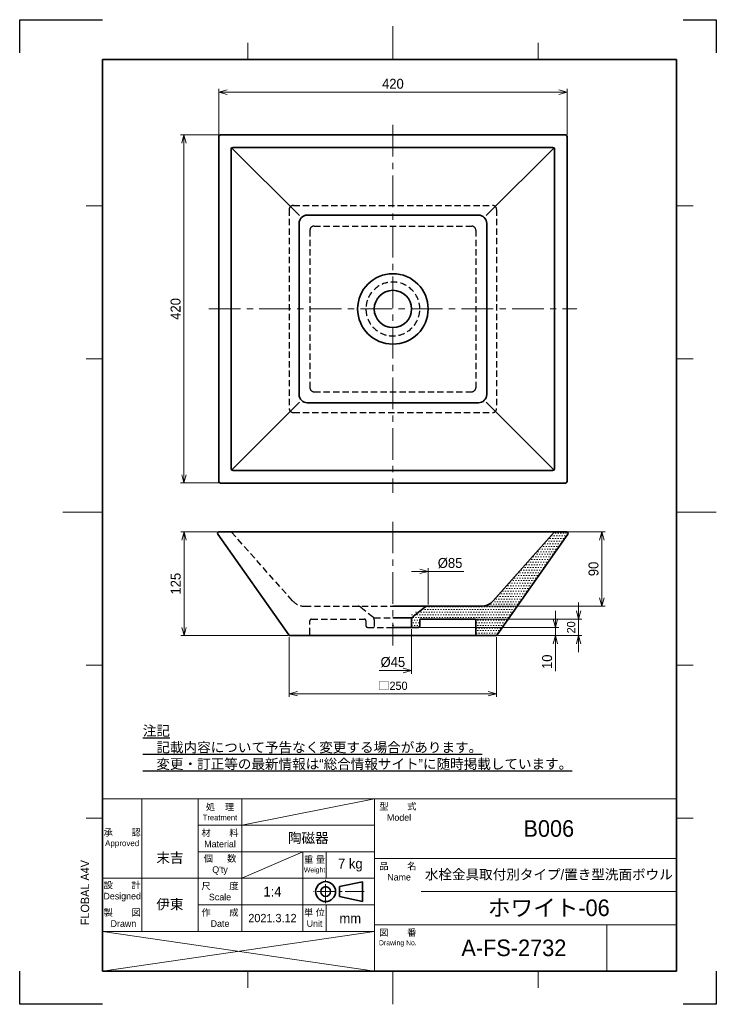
# Model space of a CAD drawing. Extents: x 0 to 840, y 0 to 1188.
import ezdxf

# ---------------------------------------------------------------- set-up
doc = ezdxf.new("R2010")
doc.units = 0
doc.header["$LTSCALE"] = 0.3
for name, pattern in [('CENTER', [50.8, 31.75, -6.35, 6.35, -6.35]), ('CENTER2', [28.575, 19.05, -3.175, 3.175, -3.175]), ('HIDDEN', [9.525, 6.35, -3.175])]:
    doc.linetypes.add(name, pattern=pattern)
doc.layers.get('0').update_dxf_attribs({"linetype": 'CONTINUOUS'})
doc.layers.get('DEFPOINTS').update_dxf_attribs({"linetype": 'CONTINUOUS'})
for name, color, linetype, lineweight in [('HATCH', 54, 'CONTINUOUS', 9), ('TEXT', 7, 'CONTINUOUS', 25), ('中心線', 4, 'CENTER', 18), ('中心線x.5', 4, 'CENTER2', 18), ('実線', 3, 'CONTINUOUS', 35), ('寸法', 2, 'CONTINUOUS', 18), ('寸法 @ 4', 2, 'CONTINUOUS', 18), ('細線', 7, 'CONTINUOUS', 18), ('隠線', 1, 'HIDDEN', 25)]:
    doc.layers.add(name, color=color, linetype=linetype, lineweight=lineweight)
doc.layers.add('HOJO', color=8, linetype='CONTINUOUS', lineweight=13, plot=False)
doc.layers.add('HOJO @ 4', color=8, linetype='CONTINUOUS', lineweight=13, plot=False)
doc.styles.add('MS Pゴシック', font='txt')
doc.styles.get("Standard").update_dxf_attribs({"font": 'simplex.shx', "bigfont": 'bigfont.shx'})
doc.dimstyles.new('MyDim S＝1：4', dxfattribs={"dimtxt": 2.5, "dimasz": 2.5, "dimexe": 1, "dimexo": 0.5, "dimgap": 1, "dimtad": 3, "dimdsep": 46, "dimtxsty": 'MS Pゴシック', "dimblk": 'OPEN30', "dimcen": 0, "dimclrd": 256, "dimclre": 256, "dimclrt": 256, "dimazin": 2, "dimtfac": 1, "dimtmove": 0, "dimatfit": 3, "dimldrblk": 'OPEN30', "dimfxl": 1, "dimlwd": 18, "dimlwe": 18, "dimarcsym": 0})

# ---------------------------------------------------------------- blocks, each defined once
blk = doc.blocks.new('_OPEN30')
at = {"color": 0, "linetype": 'ByBlock'}
for p, q in [((-1, 0.267949), (0, 0)), ((0, 0), (-1, -0.267949)), ((0, 0), (-1, 0))]:
    blk.add_line(p, q, dxfattribs=at)
blk = doc.blocks.new('*D1')
at = {"layer": 'DEFPOINTS', "color": 0, "ltscale": 4}
for p in [(325, 444.8), (575, 444.8), (325, 374.8)]:
    blk.add_point(p, dxfattribs=at)
at = {"layer": '寸法', "lineweight": 18, "ltscale": 4}
for p, q in [((325, 442.8), (325, 370.8)), ((575, 442.8), (575, 370.8)), ((565, 374.8), (335, 374.8))]:
    blk.add_line(p, q, dxfattribs=at)
at = {"layer": '寸法', "lineweight": 18, "ltscale": 4, "xscale": 10, "yscale": 10, "zscale": 10, "rotation": 180}
blk.add_blockref('_OPEN30', (325, 374.8), dxfattribs=at)
at = {"layer": '寸法', "lineweight": 18, "ltscale": 4, "xscale": 10, "yscale": 10, "zscale": 10}
blk.add_blockref('_OPEN30', (575, 374.8), dxfattribs=at)
at = {"layer": '寸法', "ltscale": 4, "insert": (450, 384.2), "char_height": 10, "attachment_point": 5, "style": 'MS Pゴシック'}
blk.add_mtext('□250', dxfattribs=at)
blk = doc.blocks.new('*D2')
at = {"layer": 'DEFPOINTS', "color": 0, "ltscale": 4}
for p in [(480.5, 454.8), (646, 454.8), (575, 444.8)]:
    blk.add_point(p, dxfattribs=at)
at = {"layer": '寸法', "lineweight": 18, "ltscale": 4}
for p, q in [((646, 464.8), (646, 474.8)), ((482.5, 454.8), (650, 454.8)), ((646, 454.8), (646, 444.8)), ((577, 444.8), (650, 444.8)), ((646, 434.8), (646, 401.8))]:
    blk.add_line(p, q, dxfattribs=at)
at = {"layer": '寸法', "lineweight": 18, "ltscale": 4, "xscale": 10, "yscale": 10, "zscale": 10}
for p, rotation in [((646, 454.8), 270), ((646, 444.8), 90)]:
    blk.add_blockref('_OPEN30', p, dxfattribs=dict(at, rotation=rotation))
at = {"layer": '寸法', "ltscale": 4, "insert": (636, 413.3), "char_height": 12, "attachment_point": 5, "rotation": 90, "style": 'MS Pゴシック'}
blk.add_mtext('10', dxfattribs=at)
blk = doc.blocks.new('*D3')
at = {"layer": 'DEFPOINTS', "color": 0, "ltscale": 4}
for p in [(198.2, 570.2), (240.6, 570.2), (326, 444.8)]:
    blk.add_point(p, dxfattribs=at)
at = {"layer": '寸法', "lineweight": 18, "ltscale": 4}
for p, q in [((238.6, 570.2), (194.2, 570.2)), ((198.2, 454.8), (198.2, 560.2)), ((324, 444.8), (194.2, 444.8))]:
    blk.add_line(p, q, dxfattribs=at)
at = {"layer": '寸法', "lineweight": 18, "ltscale": 4, "xscale": 10, "yscale": 10, "zscale": 10}
for p, rotation in [((198.2, 570.2), 90), ((198.2, 444.8), 270)]:
    blk.add_blockref('_OPEN30', p, dxfattribs=dict(at, rotation=rotation))
at = {"layer": '寸法', "ltscale": 4, "insert": (188.2, 507.5), "char_height": 12, "attachment_point": 5, "rotation": 90, "style": 'MS Pゴシック'}
blk.add_mtext('125', dxfattribs=at)
blk = doc.blocks.new('*D4')
at = {"layer": 'DEFPOINTS', "color": 0, "ltscale": 4}
for p in [(407.5, 522.3), (407.5, 480.3), (492.5, 480.3)]:
    blk.add_point(p, dxfattribs=at)
at = {"layer": '寸法', "lineweight": 18, "ltscale": 4}
for p, q in [((492.5, 482.3), (492.5, 526.3)), ((472.5, 522.3), (482.5, 522.3)), ((492.5, 522.3), (535.5, 522.3))]:
    blk.add_line(p, q, dxfattribs=at)
at = {"layer": '寸法', "lineweight": 18, "ltscale": 4, "xscale": 10, "yscale": 10, "zscale": 10}
blk.add_blockref('_OPEN30', (492.5, 522.3), dxfattribs=at)
at = {"layer": '寸法', "ltscale": 4, "insert": (519, 532.3), "char_height": 12, "attachment_point": 5, "style": 'MS Pゴシック'}
blk.add_mtext('%%C85', dxfattribs=at)
blk = doc.blocks.new('*D5')
at = {"layer": 'DEFPOINTS', "color": 0, "ltscale": 4}
for p in [(472.5, 454.8), (427.5, 444.8), (427.5, 402.8)]:
    blk.add_point(p, dxfattribs=at)
at = {"layer": '寸法', "lineweight": 18, "ltscale": 4}
for p, q in [((472.5, 452.8), (472.5, 398.8)), ((462.5, 402.8), (433.5, 402.8))]:
    blk.add_line(p, q, dxfattribs=at)
at = {"layer": '寸法', "lineweight": 18, "ltscale": 4, "xscale": 10, "yscale": 10, "zscale": 10}
blk.add_blockref('_OPEN30', (472.5, 402.8), dxfattribs=at)
at = {"layer": '寸法', "ltscale": 4, "insert": (450, 412.8), "char_height": 12, "attachment_point": 5, "style": 'MS Pゴシック'}
blk.add_mtext('%%C45', dxfattribs=at)
blk = doc.blocks.new('*D6')
at = {"layer": 'DEFPOINTS', "color": 0, "ltscale": 4}
for p in [(659.4, 570.2), (702, 570.2), (556.3, 480.3)]:
    blk.add_point(p, dxfattribs=at)
at = {"layer": '寸法', "lineweight": 18, "ltscale": 4}
for p, q in [((661.4, 570.2), (706, 570.2)), ((702, 490.3), (702, 560.2)), ((558.3, 480.3), (706, 480.3))]:
    blk.add_line(p, q, dxfattribs=at)
at = {"layer": '寸法', "lineweight": 18, "ltscale": 4, "xscale": 10, "yscale": 10, "zscale": 10}
for p, rotation in [((702, 570.2), 90), ((702, 480.3), 270)]:
    blk.add_blockref('_OPEN30', p, dxfattribs=dict(at, rotation=rotation))
at = {"layer": '寸法', "ltscale": 4, "insert": (692, 525.3), "char_height": 12, "attachment_point": 5, "rotation": 90, "style": 'MS Pゴシック'}
blk.add_mtext('90', dxfattribs=at)
blk = doc.blocks.new('*D7')
at = {"layer": 'DEFPOINTS', "color": 0, "ltscale": 4}
for p in [(198, 1049), (242, 1049), (242, 629)]:
    blk.add_point(p, dxfattribs=at)
at = {"layer": '寸法', "lineweight": 18, "ltscale": 4}
for p, q in [((240, 1049), (194, 1049)), ((198, 639), (198, 1039)), ((240, 629), (194, 629))]:
    blk.add_line(p, q, dxfattribs=at)
at = {"layer": '寸法', "lineweight": 18, "ltscale": 4, "xscale": 10, "yscale": 10, "zscale": 10}
for p, rotation in [((198, 1049), 90), ((198, 629), 270)]:
    blk.add_blockref('_OPEN30', p, dxfattribs=dict(at, rotation=rotation))
at = {"layer": '寸法', "ltscale": 4, "insert": (188, 839), "char_height": 12, "attachment_point": 5, "rotation": 90, "style": 'MS Pゴシック'}
blk.add_mtext('420', dxfattribs=at)
blk = doc.blocks.new('*D8')
at = {"layer": 'DEFPOINTS', "color": 0, "ltscale": 4}
for p in [(660, 1100.6), (240, 1047), (660, 1047)]:
    blk.add_point(p, dxfattribs=at)
at = {"layer": '寸法', "lineweight": 18, "ltscale": 4}
for p, q in [((240, 1049), (240, 1104.6)), ((250, 1100.6), (650, 1100.6)), ((660, 1049), (660, 1104.6))]:
    blk.add_line(p, q, dxfattribs=at)
at = {"layer": '寸法', "lineweight": 18, "ltscale": 4, "xscale": 10, "yscale": 10, "zscale": 10, "rotation": 180}
blk.add_blockref('_OPEN30', (240, 1100.6), dxfattribs=at)
at = {"layer": '寸法', "lineweight": 18, "ltscale": 4, "xscale": 10, "yscale": 10, "zscale": 10}
blk.add_blockref('_OPEN30', (660, 1100.6), dxfattribs=at)
at = {"layer": '寸法', "ltscale": 4, "insert": (450, 1110.6), "char_height": 12, "attachment_point": 5, "style": 'MS Pゴシック'}
blk.add_mtext('420', dxfattribs=at)
blk = doc.blocks.new('*D9')
at = {"layer": 'DEFPOINTS', "color": 0, "ltscale": 4}
for p in [(548.2, 464.8), (574, 444.8), (674, 444.8)]:
    blk.add_point(p, dxfattribs=at)
at = {"layer": 'HOJO', "lineweight": 18, "ltscale": 4}
for p, q in [((674, 474.8), (674, 484.8)), ((550.2, 464.8), (678, 464.8)), ((674, 464.8), (674, 444.8)), ((576, 444.8), (678, 444.8)), ((674, 434.8), (674, 424.8))]:
    blk.add_line(p, q, dxfattribs=at)
at = {"layer": 'HOJO', "lineweight": 18, "ltscale": 4, "xscale": 10, "yscale": 10, "zscale": 10}
for p, rotation in [((674, 464.8), 270), ((674, 444.8), 90)]:
    blk.add_blockref('_OPEN30', p, dxfattribs=dict(at, rotation=rotation))
at = {"layer": 'HOJO', "ltscale": 4, "insert": (665, 454.8), "char_height": 10, "attachment_point": 5, "rotation": 90, "style": 'MS Pゴシック'}
blk.add_mtext('20', dxfattribs=at)

msp = doc.modelspace()

# ---------------------------------------------------------------- hatches: boundary and pattern name
at = {"layer": 'HATCH', "ltscale": 4}
h = msp.add_hatch(dxfattribs=at)
h.set_pattern_fill('DOTS', color=256, scale=2)
edge = h.paths.add_edge_path()
edge.add_arc((659.422, 568.246), 2, 329.184568, 450)
edge.add_line((659.422, 570.246), (645, 570.246))
edge.add_line((645, 570.246), (571.089, 486.991))
edge.add_arc((556.132, 500.269), 20, 270, 318.402516, ccw=False)
edge.add_line((556.132, 480.269), (492.5, 480.269))
edge.add_line((492.5, 480.269), (472.5, 470.895))
edge.add_line((472.5, 470.895), (472.5, 454.809))
edge.add_line((472.5, 454.809), (480.5, 454.809))
edge.add_arc((480.5, 456.809), 2, 270, 360)
edge.add_line((482.5, 456.809), (482.5, 463.809))
edge.add_arc((483.5, 463.809), 1, 90, 180, ccw=False)
edge.add_line((483.5, 464.809), (549, 464.809))
edge.add_arc((549, 463.809), 1, 0, 90, ccw=False)
edge.add_line((550, 463.809), (550, 446.809))
edge.add_arc((552, 446.809), 2, 180, 270)
edge.add_line((552, 444.809), (573.962, 444.809))
edge.add_arc((573.962, 446.809), 2, 270, 324.866523)
edge.add_line((575.597, 445.658), (661.14, 567.222))

# ---------------------------------------------------------------- linework, layer by layer
at = {"layer": 'DEFPOINTS', "ltscale": 4}
for p, q in [((0, 1188), (100, 1188)), ((0, 1148), (0, 1188)), ((800, 1188), (840, 1188)), ((840, 1188), (840, 1148)), ((0, 0), (0, 40)), ((840, 40), (840, 0)), ((100, 0), (0, 0)), ((840, 0), (800, 0))]:
    msp.add_line(p, q, dxfattribs=at)
at = {"layer": 'HOJO', "ltscale": 4}
for p, q in [((427.5, 461.246), (427.5, 454.809)), ((100, 40), (428, 88)), ((428, 40), (100, 88))]:
    msp.add_line(p, q, dxfattribs=at)
at = {"layer": '中心線', "ltscale": 4}
for p, q in [((450, 1060.989), (450, 616.989)), ((228, 838.989), (672, 838.989)), ((450, 582.246), (450, 432.809))]:
    msp.add_line(p, q, dxfattribs=at)
at = {"layer": '中心線x.5', "ltscale": 4}
for p, q in [((368.869, 122.01), (368.869, 150.173)), ((415.517, 136), (354.244, 136))]:
    msp.add_line(p, q, dxfattribs=at)
at = {"layer": '実線', "ltscale": 4}
for p, q in [((100, 1140), (792, 1140)), ((100, 40), (100, 1140)), ((792, 1140), (792, 40)), ((240, 630.989), (240, 1046.989)), ((658, 1048.989), (242, 1048.989)), ((660, 1046.989), (660, 630.989)), ((643, 1033.989), (257, 1033.989)), ((255, 645.989), (255, 1031.989)), ((337.415, 951.574), (255.598, 1033.415)), ((562.585, 951.574), (644.41, 1033.407)), ((645, 1031.989), (645, 645.989)), ((553.171, 952.16), (346.829, 952.16)), ((336.829, 735.818), (336.829, 942.16)), ((563.171, 735.818), (563.171, 942.16)), ((255.596, 644.565), (337.415, 726.404)), ((553.171, 725.818), (346.829, 725.818)), ((644.426, 644.587), (562.585, 726.404)), ((257, 643.989), (643, 643.989)), ((242, 628.989), (658, 628.989)), ((240.578, 570.246), (659.422, 570.246)), ((571.089, 486.991), (645, 570.246)), ((324.403, 445.658), (238.86, 567.222)), ((575.597, 445.658), (661.14, 567.222)), ((450, 480.269), (556.132, 480.269)), ((482.5, 463.809), (482.5, 456.809)), ((549, 464.809), (483.5, 464.809)), ((550, 446.809), (550, 463.809)), ((450, 454.809), (480.5, 454.809)), ((573.962, 444.809), (326.038, 444.809)), ((385.72, 142), (413.492, 147.759)), ((413.492, 124.022), (413.492, 147.759)), ((385.72, 130), (385.72, 142)), ((385.72, 130), (413.492, 124.022)), ((792, 40), (100, 40))]:
    msp.add_line(p, q, dxfattribs=at)
at = {"layer": '実線', "ltscale": 6}
for p, q in [((488.63, 479.173), (474.377, 467.77)), ((450, 466.269), (472.5, 466.269)), ((472.5, 463.865), (472.5, 454.809))]:
    msp.add_line(p, q, dxfattribs=at)
at = {"layer": '実線', "ltscale": 4}
for centre, radius in [((450, 838.989), 42.5), ((368.869, 136), 12), ((368.869, 136.092), 5.908)]:
    msp.add_circle(centre, radius, dxfattribs=at)
for centre, radius, start, end in [((242, 1046.989), 2, 90, 180), ((658, 1046.989), 2, 0, 90), ((257, 1031.989), 2, 90, 180), ((643, 1031.989), 2, 0, 90), ((346.829, 942.16), 10, 90, 180), ((553.171, 942.16), 10, 0, 90), ((450, 838.989), 22.5, 0, 359.99999), ((346.829, 735.818), 10, 180, 270), ((553.171, 735.818), 10, 270, 0), ((257, 645.989), 2, 180, 270), ((643, 645.989), 2, 270, 0), ((242, 630.989), 2, 180, 270), ((658, 630.989), 2, 270, 0), ((240.578, 568.246), 2, 90, 210.815432), ((659.422, 568.246), 2, 329.184568, 90), ((556.132, 500.269), 20, 270, 318.402516), ((483.5, 463.809), 1, 90, 180), ((549, 463.809), 1, 0, 90), ((480.5, 456.809), 2, 270, 0), ((326.038, 446.809), 2, 215.133477, 270), ((552, 446.809), 2, 180, 270), ((573.962, 446.809), 2, 270, 324.866523)]:
    msp.add_arc(centre, radius, start, end, dxfattribs=at)
at = {"layer": '実線', "ltscale": 6}
for centre, start, end in [((491.754, 475.269), 89.999997, 128.659805), ((477.5, 463.865), 128.659805, 179.999995)]:
    msp.add_arc(centre, 5, start, end, dxfattribs=at)
at = {"layer": '実線', "ltscale": 4}
msp.add_point((450, 457.246), dxfattribs=at)
at = {"layer": '細線', "ltscale": 4}
for p, q in [((450, 1180), (450, 1140)), ((275, 1160), (275, 1140)), ((625, 1160), (625, 1140)), ((100, 963.333), (80, 963.333)), ((792, 963.333), (812, 963.333)), ((100, 778.667), (80, 778.667)), ((792, 778.667), (812, 778.667)), ((100, 594), (52, 594)), ((792, 594), (840, 594)), ((100, 409.333), (80, 409.333)), ((792, 409.333), (812, 409.333)), ((100, 248), (792, 248)), ((147.16, 248), (147.16, 88)), ((215.112, 88), (215.112, 248)), ((268, 88), (268, 248)), ((268, 216), (428, 248)), ((428, 40), (428, 248)), ((100, 224.667), (80, 224.667)), ((428, 216), (215.112, 216)), ((792, 224.667), (812, 224.667)), ((215.112, 184), (428, 184)), ((268, 152), (341.611, 184)), ((341.611, 88), (341.611, 184)), ((369.451, 184), (369.451, 152)), ((428, 176), (792, 176)), ((428, 152), (100, 152)), ((484, 136), (792, 136)), ((428, 120), (215.112, 120)), ((369.451, 120), (369.451, 88)), ((428, 96), (792, 96)), ((707.881, 40), (707.881, 96)), ((428, 88), (100, 88)), ((275, 40), (275, 20)), ((450, 40), (450, 0)), ((625, 40), (625, 20))]:
    msp.add_line(p, q, dxfattribs=at)
at = {"layer": '隠線', "ltscale": 4}
for p, q in [((330, 963.989), (570, 963.989)), ((325, 958.989), (325, 718.989)), ((575, 958.989), (575, 718.989)), ((355, 938.989), (545, 938.989)), ((350, 933.989), (350, 743.989)), ((550, 933.989), (550, 743.989)), ((355, 738.989), (545, 738.989)), ((330, 713.989), (570, 713.989)), ((328.911, 486.991), (255, 570.246)), ((343.868, 480.269), (450, 480.269)), ((411.37, 479.173), (425.623, 467.77)), ((352, 464.809), (415.5, 464.809)), ((427.5, 466.269), (450, 466.269)), ((427.5, 463.865), (427.5, 454.809)), ((350, 446.809), (350, 462.809)), ((417.5, 462.809), (417.5, 456.809)), ((419.5, 454.809), (450, 454.809))]:
    msp.add_line(p, q, dxfattribs=at)
for centre, radius, start, end in [((330, 958.989), 5, 90, 180), ((570, 958.989), 5, 0, 90), ((355, 933.989), 5, 90, 180), ((545, 933.989), 5, 360, 90), ((450, 838.989), 32.5, 359.999999, 359.999989), ((355, 743.989), 5, 180, 270), ((545, 743.989), 5, 270, 360), ((330, 718.989), 5, 180, 270), ((570, 718.989), 5, 270, 0), ((343.868, 500.269), 20, 221.597484, 270), ((408.246, 475.269), 5, 51.34019, 89.999997), ((352, 462.809), 2, 90, 180), ((415.5, 462.809), 2, 0, 90), ((422.5, 463.865), 5, 0, 51.34019), ((419.5, 456.809), 2, 180, 270), ((348, 446.809), 2, 270, 0)]:
    msp.add_arc(centre, radius, start, end, dxfattribs=at)

# ---------------------------------------------------------------- texts
at = {"layer": 'TEXT', "ltscale": 4, "style": 'MS Pゴシック'}
msp.add_text('FLOBAL A4V', height=10, rotation=90, dxfattribs=at).set_placement((83.701, 95.495))
at = {"layer": 'TEXT', "ltscale": 4, "insert": (148.463, 309.354), "char_height": 12, "width": 533.62051, "attachment_point": 4, "style": 'MS Pゴシック'}
msp.add_mtext('{\\L注記\\P\u3000記載内容について予告なく変更する場合があります。\\P\u3000変更・訂正等の最新情報は“総合情報サイト”に随時掲載しています。}', dxfattribs=at)
at = {"layer": 'TEXT', "ltscale": 4, "attachment_point": 5}
for s, insert, char_height, width in [('{\\fMS UI Gothic|b0|i0|c128|p50;処    理\\P\\H0.85x;Treatment}', (241.556, 232), 8, 52.88785), ('{\\fMS UI Gothic|b0|i0|c128|p2;型\u3000\u3000式\\P\\fMS UI Gothic|b0|i0|c128|p50; Model}', (456, 232), 8, 56), ('{\\fMS PMincho|b0|i0|c128|p18;B006}', (638, 212), 20, 308), ('{\\fMS UI Gothic|b0|i0|c128|p50;承\u3000\u3000認\\P\\H0.9x;Approved}', (123.58, 200), 8, 47.16), ('{\\fMS UI Gothic|b0|i0|c128|p2;材\u3000\u3000料Material}', (241.556, 200), 8, 52.88785), ('{\\fMS PMincho|b0|i0|c128|p18;陶磁器}', (348, 200), 12, 159.1428), ('{\\fMS PMincho|b0|i0|c128|p18;末吉}', (181.136, 176), 12, 67.95215), ("{\\fMS UI Gothic|b0|i0|c128|p2;個  \u3000数Q'ty}", (241.556, 168), 8, 52.88785), ('{\\fMS UI Gothic|b0|i0|c128|p50;重 量\\P\\H0.7502x;Weight}', (355.531, 168), 7.998, 27.84), ('{\\fMS PMincho|b0|i0|c128|p18;7 kg}', (398.726, 168), 12, 58.54857), ('{\\fMS UI Gothic|b0|i0|c128|p2;品\u3000\u3000名\\P\\fMS UI Gothic|b0|i0|c128|p50; Name}', (456, 160), 8, 56), ('{\\fMS PMincho|b0|i0|c128|p18;水栓金具取付別タイプ/置き型洗面ボウル}', (638, 156), 12, 308), ('{\\fMS UI Gothic|b0|i0|c128|p2;設\u3000\u3000計\\PDesigned}', (123.58, 136), 8, 47.16), ('{\\fMS UI Gothic|b0|i0|c128|p50;尺\u3000\u3000度Scale}', (241.556, 136), 8, 52.88785), ('{\\fMS PMincho|b0|i0|c128|p18;1:4}', (304.806, 136), 12, 73.61143), ('{\\fMS PMincho|b0|i0|c128|p18;伊東}', (181.136, 120), 12, 67.95215), ('{\\fMS PMincho|b0|i0|c128|p18;ホワイト-06}', (638, 116), 20, 308), ('{\\fMS UI Gothic|b0|i0|c128|p2;製\u3000\u3000図\\P Drawn}', (123.58, 104), 8, 47.16), ('{\\fMS UI Gothic|b0|i0|c128|p2;作\u3000\u3000成Date}', (241.556, 104), 8, 52.88785), ('{\\fMS PMincho|b0|i0|c128|p18;2021.3.12}', (304.806, 104), 10, 73.61143), ('{\\fMS UI Gothic|b0|i0|c128|p50;単 位\\H1x;Unit}', (355.531, 104), 7.998, 27.84), ('{\\fMS PMincho|b0|i0|c128|p18;mm}', (398.629, 103.715), 12, 58.7416), ('{\\fMS UI Gothic|b0|i0|c128|p50;図\u3000\u3000番\\P\\H0.75x;Drawing No.}', (456, 80), 8, 56), ('{\\fMS PMincho|b0|i0|c128|p18;A-FS-2732}', (595.891, 68), 20, 223.78181)]:
    msp.add_mtext(s, dxfattribs=dict(at, insert=insert, char_height=char_height, width=width))

# ---------------------------------------------------------------- dimensions: what is measured, and where the dimension line sits
at = {"layer": 'HOJO @ 4', "ltscale": 4}
dim = msp.add_linear_dim(base=(674, 444.809), p1=(548.218, 464.797), p2=(573.962, 444.809), angle=90, dimstyle='MyDim S＝1：4', override={"dimscale": 4, "dimdec": 0, "dimtix": 0, "dimtofl": 1, "dimtmove": 0, "dimatfit": 3}, dxfattribs=at)
dim.commit()
dim.dimension.update_dxf_attribs({"geometry": '*D9', "text_midpoint": (674, 454.803), "dimtype": 128})
at = {"layer": '寸法 @ 4', "ltscale": 4}
dim = msp.add_linear_dim(base=(660, 1100.61), p1=(240, 1046.989), p2=(660, 1046.989), dimstyle='MyDim S＝1：4', override={"dimscale": 4, "dimtxt": 3, "dimtix": 0, "dimtofl": 1, "dimtmove": 0, "dimatfit": 3}, dxfattribs=at)
dim.commit()
dim.dimension.update_dxf_attribs({"geometry": '*D8', "text_midpoint": (450, 1110.61)})
for base, p1, p2, override, picture, middle in [((198, 1048.989), (242, 628.989), (242, 1048.989), {"dimscale": 4, "dimtxt": 3, "dimtix": 0, "dimtofl": 1, "dimtmove": 0, "dimatfit": 3}, '*D7', (188, 838.989)), ((198.164, 570.246), (326.038, 444.809), (240.578, 570.246), {"dimscale": 4, "dimtxt": 3, "dimdec": 0, "dimtix": 0, "dimtofl": 1, "dimtmove": 0, "dimatfit": 3}, '*D3', (188.164, 507.528)), ((702, 570.246), (556.302, 480.269), (659.422, 570.246), {"dimscale": 4, "dimtxt": 3, "dimdec": 0, "dimtix": 0, "dimtofl": 1, "dimtmove": 0, "dimatfit": 3}, '*D6', (692, 525.257))]:
    dim = msp.add_linear_dim(base=base, p1=p1, p2=p2, angle=90, dimstyle='MyDim S＝1：4', override=override, dxfattribs=at)
    dim.commit()
    dim.dimension.update_dxf_attribs({"geometry": picture, "text_midpoint": middle})
dim = msp.add_linear_dim(base=(407.5, 522.269), p1=(492.5, 480.269), p2=(407.5, 480.269), text='%%C<>', dimstyle='MyDim S＝1：4', override={"dimscale": 4, "dimtxt": 3, "dimse2": 1, "dimsd2": 1, "dimtix": 0, "dimtofl": 1, "dimtmove": 0, "dimatfit": 3}, dxfattribs=at)
dim.commit()
dim.dimension.update_dxf_attribs({"geometry": '*D4', "text_midpoint": (518.977, 522.269), "dimtype": 128})
dim = msp.add_linear_dim(base=(646, 454.809), p1=(575, 444.809), p2=(480.5, 454.809), angle=90, dimstyle='MyDim S＝1：4', override={"dimscale": 4, "dimtxt": 3, "dimdec": 0, "dimtix": 0, "dimtofl": 1, "dimtmove": 0, "dimatfit": 3}, dxfattribs=at)
dim.commit()
dim.dimension.update_dxf_attribs({"geometry": '*D2', "text_midpoint": (646, 413.309), "dimtype": 128})
dim = msp.add_linear_dim(base=(427.5, 402.809), p1=(472.5, 454.809), p2=(427.5, 444.809), angle=180, text='%%C<>', dimstyle='MyDim S＝1：4', override={"dimscale": 4, "dimtxt": 3, "dimse2": 1, "dimsd2": 1, "dimtix": 0, "dimtofl": 1, "dimtmove": 0, "dimatfit": 3}, dxfattribs=at)
dim.commit()
dim.dimension.update_dxf_attribs({"geometry": '*D5', "text_midpoint": (450, 402.809), "dimtype": 128})
dim = msp.add_linear_dim(base=(325, 374.809), p1=(575, 444.809), p2=(325, 444.809), text='□<>', dimstyle='MyDim S＝1：4', override={"dimscale": 4, "dimtix": 0, "dimtofl": 1, "dimtmove": 0, "dimatfit": 3}, dxfattribs=at)
dim.commit()
dim.dimension.update_dxf_attribs({"geometry": '*D1', "text_midpoint": (450, 384.235)})

doc.saveas('drawing.dxf')
